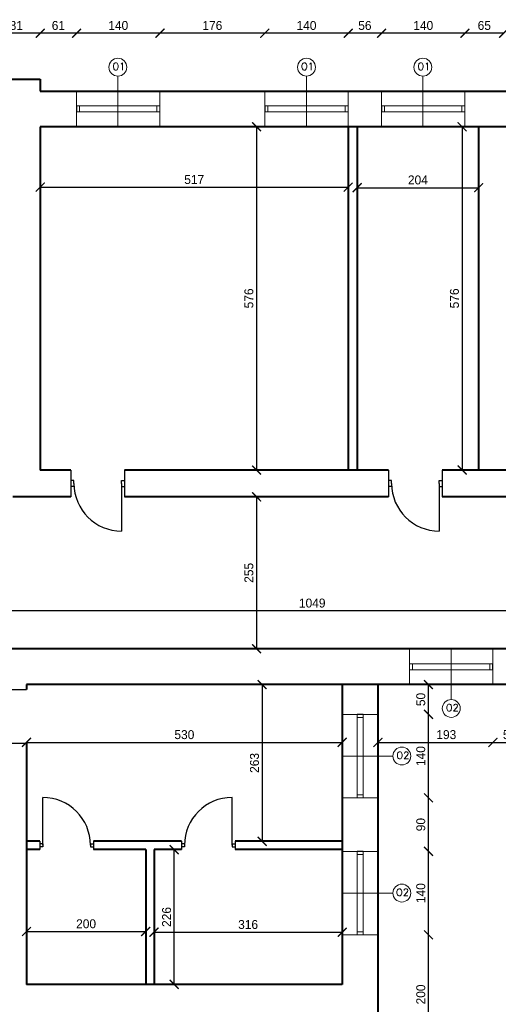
# Model space of a CAD drawing. Header units: millimetres. Extents: x 107252 to 132489, y 44218 to 60710.
# Tile 27 of 72: x 112562 to 113366, y 57259 to 58912. Entities that reach past the tile are written whole.
import ezdxf

# ---------------------------------------------------------------- set-up
doc = ezdxf.new("R2010")
doc.units = ezdxf.units.MM
for name, color, linetype, lineweight in [('cienka', 3, 'Continuous', 18), ('gruba', 1, 'Continuous', 40), ('wymiary', 252, 'Continuous', 15), ('średnia', 2, 'Continuous', 25)]:
    doc.layers.add(name, color=color, linetype=linetype, lineweight=lineweight)
doc.styles.add('ROMANS1', font='romans.shx', dxfattribs={"height": 15})
doc.styles.get("Standard").update_dxf_attribs({"font": 'GOTHIC.TTF'})
doc.dimstyles.new('secemin', dxfattribs={"dimtxt": 15, "dimasz": 15, "dimexe": 1.25, "dimexo": 0.625, "dimgap": 5, "dimtad": 1, "dimdec": 0, "dimtxsty": 'Standard', "dimblk": 'ARCHTICK', "dimcen": 0, "dimse1": 1, "dimse2": 1, "dimclrt": 256, "dimadec": 0, "dimazin": 0, "dimtfac": 1, "dimtdec": 0, "dimtmove": 0, "dimatfit": 3, "dimfxl": 1, "dimtfillclr": 250, "dimarcsym": 1})

# ---------------------------------------------------------------- blocks, each defined once
blk = doc.blocks.new('_ArchTick')
at = {"color": 0, "linetype": 'ByBlock', "const_width": 0.15}
blk.add_lwpolyline([(-0.5, -0.5), (0.5, 0.5)], dxfattribs=at)
blk = doc.blocks.new('*D18')
at = {"layer": 'Defpoints', "color": 0, "transparency": 16777216}
for p in [(113113.6, 58630.6), (112596.6, 58617.2), (113113.6, 58617.2)]:
    blk.add_point(p, dxfattribs=at)
at = {"layer": 'wymiary', "color": 0, "lineweight": -2, "transparency": 16777216}
blk.add_line((112596.6, 58630.6), (113113.6, 58630.6), dxfattribs=at)
at = {"layer": 'wymiary', "color": 0, "lineweight": -2, "transparency": 16777216, "xscale": 15, "yscale": 15, "zscale": 15, "rotation": 180}
blk.add_blockref('_ArchTick', (112596.6, 58630.6), dxfattribs=at)
at = {"layer": 'wymiary', "color": 0, "lineweight": -2, "transparency": 16777216, "xscale": 15, "yscale": 15, "zscale": 15}
blk.add_blockref('_ArchTick', (113113.6, 58630.6), dxfattribs=at)
at = {"layer": 'wymiary', "transparency": 16777216, "insert": (112855.1, 58643.3), "char_height": 15, "attachment_point": 5}
blk.add_mtext('517', dxfattribs=at)
blk = doc.blocks.new('*D19')
at = {"layer": 'Defpoints', "color": 0, "transparency": 16777216}
for p in [(112960.2, 58731.9), (112959.8, 58155.9), (112959.8, 58155.9)]:
    blk.add_point(p, dxfattribs=at)
at = {"layer": 'wymiary', "color": 0, "lineweight": -2, "transparency": 16777216}
blk.add_line((112959.8, 58731.9), (112959.8, 58155.9), dxfattribs=at)
at = {"layer": 'wymiary', "color": 0, "lineweight": -2, "transparency": 16777216, "xscale": 15, "yscale": 15, "zscale": 15}
for p, rotation in [((112959.8, 58731.9), 90), ((112959.8, 58155.9), 270)]:
    blk.add_blockref('_ArchTick', p, dxfattribs=dict(at, rotation=rotation))
at = {"layer": 'wymiary', "transparency": 16777216, "insert": (112946.9, 58443.9), "char_height": 15, "attachment_point": 5, "rotation": 90}
blk.add_mtext('576', dxfattribs=at)
blk = doc.blocks.new('*D20')
at = {"layer": 'Defpoints', "color": 0, "transparency": 16777216}
for p in [(113128.6, 58629.7), (113332.6, 58629.7), (113332.6, 58629.7)]:
    blk.add_point(p, dxfattribs=at)
at = {"layer": 'wymiary', "color": 0, "lineweight": -2, "transparency": 16777216}
blk.add_line((113128.6, 58629.7), (113332.6, 58629.7), dxfattribs=at)
at = {"layer": 'wymiary', "color": 0, "lineweight": -2, "transparency": 16777216, "xscale": 15, "yscale": 15, "zscale": 15, "rotation": 180}
blk.add_blockref('_ArchTick', (113128.6, 58629.7), dxfattribs=at)
at = {"layer": 'wymiary', "color": 0, "lineweight": -2, "transparency": 16777216, "xscale": 15, "yscale": 15, "zscale": 15}
blk.add_blockref('_ArchTick', (113332.6, 58629.7), dxfattribs=at)
at = {"layer": 'wymiary', "transparency": 16777216, "insert": (113230.6, 58642.6), "char_height": 15, "attachment_point": 5}
blk.add_mtext('204', dxfattribs=at)
blk = doc.blocks.new('*D21')
at = {"layer": 'Defpoints', "color": 0, "transparency": 16777216}
for p in [(113317.5, 58731.9), (113304.9, 58155.9), (113317.5, 58155.9)]:
    blk.add_point(p, dxfattribs=at)
at = {"layer": 'wymiary', "color": 0, "lineweight": -2, "transparency": 16777216}
blk.add_line((113304.9, 58731.9), (113304.9, 58155.9), dxfattribs=at)
at = {"layer": 'wymiary', "color": 0, "lineweight": -2, "transparency": 16777216, "xscale": 15, "yscale": 15, "zscale": 15}
for p, rotation in [((113304.9, 58731.9), 90), ((113304.9, 58155.9), 270)]:
    blk.add_blockref('_ArchTick', p, dxfattribs=dict(at, rotation=rotation))
at = {"layer": 'wymiary', "transparency": 16777216, "insert": (113292, 58443.9), "char_height": 15, "attachment_point": 5, "rotation": 90}
blk.add_mtext('576', dxfattribs=at)
blk = doc.blocks.new('*D36')
at = {"layer": 'Defpoints', "color": 0, "transparency": 16777216}
for p in [(112959.8, 58110.9), (112959.8, 57855.9), (112959.8, 57855.9)]:
    blk.add_point(p, dxfattribs=at)
at = {"layer": 'wymiary', "color": 0, "lineweight": -2, "transparency": 16777216}
blk.add_line((112959.8, 58110.9), (112959.8, 57855.9), dxfattribs=at)
at = {"layer": 'wymiary', "color": 0, "lineweight": -2, "transparency": 16777216, "xscale": 15, "yscale": 15, "zscale": 15}
for p, rotation in [((112959.8, 58110.9), 90), ((112959.8, 57855.9), 270)]:
    blk.add_blockref('_ArchTick', p, dxfattribs=dict(at, rotation=rotation))
at = {"layer": 'wymiary', "transparency": 16777216, "insert": (112946.9, 57983.4), "char_height": 15, "attachment_point": 5, "rotation": 90}
blk.add_mtext('255', dxfattribs=at)
blk = doc.blocks.new('*D37')
at = {"layer": 'Defpoints', "color": 0, "transparency": 16777216}
for p in [(112528.6, 57919.7), (112528.6, 57855.9), (113577.8, 57855.9)]:
    blk.add_point(p, dxfattribs=at)
at = {"layer": 'wymiary', "color": 0, "lineweight": -2, "transparency": 16777216}
blk.add_line((113577.8, 57919.7), (112528.6, 57919.7), dxfattribs=at)
at = {"layer": 'wymiary', "color": 0, "lineweight": -2, "transparency": 16777216, "xscale": 15, "yscale": 15, "zscale": 15, "rotation": 180}
blk.add_blockref('_ArchTick', (112528.6, 57919.7), dxfattribs=at)
at = {"layer": 'wymiary', "color": 0, "lineweight": -2, "transparency": 16777216, "xscale": 15, "yscale": 15, "zscale": 15}
blk.add_blockref('_ArchTick', (113577.8, 57919.7), dxfattribs=at)
at = {"layer": 'wymiary', "transparency": 16777216, "insert": (113053.2, 57932.6), "char_height": 15, "attachment_point": 5}
blk.add_mtext('1049', dxfattribs=at)
blk = doc.blocks.new('*D47')
at = {"layer": 'Defpoints', "color": 0, "transparency": 16777216}
for p in [(112969.1, 57795.9), (112969.1, 57532.9), (112969.1, 57532.9)]:
    blk.add_point(p, dxfattribs=at)
at = {"layer": 'wymiary', "color": 0, "lineweight": -2, "transparency": 16777216}
blk.add_line((112969.1, 57795.9), (112969.1, 57532.9), dxfattribs=at)
at = {"layer": 'wymiary', "color": 0, "lineweight": -2, "transparency": 16777216, "xscale": 15, "yscale": 15, "zscale": 15}
for p, rotation in [((112969.1, 57795.9), 90), ((112969.1, 57532.9), 270)]:
    blk.add_blockref('_ArchTick', p, dxfattribs=dict(at, rotation=rotation))
at = {"layer": 'wymiary', "transparency": 16777216, "insert": (112956.3, 57664.4), "char_height": 15, "attachment_point": 5, "rotation": 90}
blk.add_mtext('263', dxfattribs=at)
blk = doc.blocks.new('*D48')
at = {"layer": 'Defpoints', "color": 0, "transparency": 16777216}
for p in [(113103.6, 57698.9), (112573.6, 57657.1), (113103.6, 57657.1)]:
    blk.add_point(p, dxfattribs=at)
at = {"layer": 'wymiary', "color": 0, "lineweight": -2, "transparency": 16777216}
blk.add_line((112573.6, 57698.9), (113103.6, 57698.9), dxfattribs=at)
at = {"layer": 'wymiary', "color": 0, "lineweight": -2, "transparency": 16777216, "xscale": 15, "yscale": 15, "zscale": 15, "rotation": 180}
blk.add_blockref('_ArchTick', (112573.6, 57698.9), dxfattribs=at)
at = {"layer": 'wymiary', "color": 0, "lineweight": -2, "transparency": 16777216, "xscale": 15, "yscale": 15, "zscale": 15}
blk.add_blockref('_ArchTick', (113103.6, 57698.9), dxfattribs=at)
at = {"layer": 'wymiary', "transparency": 16777216, "insert": (112838.6, 57711.8), "char_height": 15, "attachment_point": 5}
blk.add_mtext('530', dxfattribs=at)
blk = doc.blocks.new('*D49')
at = {"layer": 'Defpoints', "color": 0, "transparency": 16777216}
for p in [(112573.6, 57426.6), (112773.6, 57426.6), (112773.6, 57381.5)]:
    blk.add_point(p, dxfattribs=at)
at = {"layer": 'wymiary', "color": 0, "lineweight": -2, "transparency": 16777216}
blk.add_line((112573.6, 57381.5), (112773.6, 57381.5), dxfattribs=at)
at = {"layer": 'wymiary', "color": 0, "lineweight": -2, "transparency": 16777216, "xscale": 15, "yscale": 15, "zscale": 15, "rotation": 180}
blk.add_blockref('_ArchTick', (112573.6, 57381.5), dxfattribs=at)
at = {"layer": 'wymiary', "color": 0, "lineweight": -2, "transparency": 16777216, "xscale": 15, "yscale": 15, "zscale": 15}
blk.add_blockref('_ArchTick', (112773.6, 57381.5), dxfattribs=at)
at = {"layer": 'wymiary', "transparency": 16777216, "insert": (112673.6, 57394.4), "char_height": 15, "attachment_point": 5}
blk.add_mtext('200', dxfattribs=at)
blk = doc.blocks.new('*D50')
at = {"layer": 'Defpoints', "color": 0, "transparency": 16777216}
for p in [(112787.6, 57381.5), (113103.6, 57381.5), (113103.6, 57380.4)]:
    blk.add_point(p, dxfattribs=at)
at = {"layer": 'wymiary', "color": 0, "lineweight": -2, "transparency": 16777216}
blk.add_line((112787.6, 57380.4), (113103.6, 57380.4), dxfattribs=at)
at = {"layer": 'wymiary', "color": 0, "lineweight": -2, "transparency": 16777216, "xscale": 15, "yscale": 15, "zscale": 15, "rotation": 180}
blk.add_blockref('_ArchTick', (112787.6, 57380.4), dxfattribs=at)
at = {"layer": 'wymiary', "color": 0, "lineweight": -2, "transparency": 16777216, "xscale": 15, "yscale": 15, "zscale": 15}
blk.add_blockref('_ArchTick', (113103.6, 57380.4), dxfattribs=at)
at = {"layer": 'wymiary', "transparency": 16777216, "insert": (112945.6, 57393.2), "char_height": 15, "attachment_point": 5}
blk.add_mtext('316', dxfattribs=at)
blk = doc.blocks.new('*D51')
at = {"layer": 'Defpoints', "color": 0, "transparency": 16777216}
for p in [(112821.6, 57518.9), (112821.6, 57518.9), (112821.6, 57292.9)]:
    blk.add_point(p, dxfattribs=at)
at = {"layer": 'wymiary', "color": 0, "lineweight": -2, "transparency": 16777216}
blk.add_line((112821.6, 57292.9), (112821.6, 57518.9), dxfattribs=at)
at = {"layer": 'wymiary', "color": 0, "lineweight": -2, "transparency": 16777216, "xscale": 15, "yscale": 15, "zscale": 15}
for p, rotation in [((112821.6, 57518.9), 90), ((112821.6, 57292.9), 270)]:
    blk.add_blockref('_ArchTick', p, dxfattribs=dict(at, rotation=rotation))
at = {"layer": 'wymiary', "transparency": 16777216, "insert": (112808.8, 57405.9), "char_height": 15, "attachment_point": 5, "rotation": 90}
blk.add_mtext('226', dxfattribs=at)
blk = doc.blocks.new('*D102')
at = {"layer": 'Defpoints', "color": 0, "transparency": 16777216}
for p in [(113163.6, 57375.9), (113248.4, 57375.9), (113163.6, 57175.9)]:
    blk.add_point(p, dxfattribs=at)
at = {"layer": 'wymiary', "color": 0, "lineweight": -2, "transparency": 16777216}
blk.add_line((113248.4, 57175.9), (113248.4, 57375.9), dxfattribs=at)
at = {"layer": 'wymiary', "color": 0, "lineweight": -2, "transparency": 16777216, "xscale": 15, "yscale": 15, "zscale": 15}
for p, rotation in [((113248.4, 57375.9), 90), ((113248.4, 57175.9), 270)]:
    blk.add_blockref('_ArchTick', p, dxfattribs=dict(at, rotation=rotation))
at = {"layer": 'wymiary', "transparency": 16777216, "insert": (113235.5, 57275.9), "char_height": 15, "attachment_point": 5, "rotation": 90}
blk.add_mtext('200', dxfattribs=at)
blk = doc.blocks.new('*D103')
at = {"layer": 'Defpoints', "color": 0, "transparency": 16777216}
for p in [(113163.6, 57515.9), (113248.4, 57515.9), (113163.6, 57375.9)]:
    blk.add_point(p, dxfattribs=at)
at = {"layer": 'wymiary', "color": 0, "lineweight": -2, "transparency": 16777216}
blk.add_line((113248.4, 57375.9), (113248.4, 57515.9), dxfattribs=at)
at = {"layer": 'wymiary', "color": 0, "lineweight": -2, "transparency": 16777216, "xscale": 15, "yscale": 15, "zscale": 15}
for p, rotation in [((113248.4, 57515.9), 90), ((113248.4, 57375.9), 270)]:
    blk.add_blockref('_ArchTick', p, dxfattribs=dict(at, rotation=rotation))
at = {"layer": 'wymiary', "transparency": 16777216, "insert": (113235.5, 57445.9), "char_height": 15, "attachment_point": 5, "rotation": 90}
blk.add_mtext('140', dxfattribs=at)
blk = doc.blocks.new('*D104')
at = {"layer": 'Defpoints', "color": 0, "transparency": 16777216}
for p in [(113163.6, 57605.9), (113248.4, 57605.9), (113163.6, 57515.9)]:
    blk.add_point(p, dxfattribs=at)
at = {"layer": 'wymiary', "color": 0, "lineweight": -2, "transparency": 16777216}
blk.add_line((113248.4, 57515.9), (113248.4, 57605.9), dxfattribs=at)
at = {"layer": 'wymiary', "color": 0, "lineweight": -2, "transparency": 16777216, "xscale": 15, "yscale": 15, "zscale": 15}
for p, rotation in [((113248.4, 57605.9), 90), ((113248.4, 57515.9), 270)]:
    blk.add_blockref('_ArchTick', p, dxfattribs=dict(at, rotation=rotation))
at = {"layer": 'wymiary', "transparency": 16777216, "insert": (113235.5, 57560.9), "char_height": 15, "attachment_point": 5, "rotation": 90}
blk.add_mtext('90', dxfattribs=at)
blk = doc.blocks.new('*D105')
at = {"layer": 'Defpoints', "color": 0, "transparency": 16777216}
for p in [(113163.6, 57745.9), (113248.4, 57745.9), (113163.6, 57605.9)]:
    blk.add_point(p, dxfattribs=at)
at = {"layer": 'wymiary', "color": 0, "lineweight": -2, "transparency": 16777216}
blk.add_line((113248.4, 57605.9), (113248.4, 57745.9), dxfattribs=at)
at = {"layer": 'wymiary', "color": 0, "lineweight": -2, "transparency": 16777216, "xscale": 15, "yscale": 15, "zscale": 15}
for p, rotation in [((113248.4, 57745.9), 90), ((113248.4, 57605.9), 270)]:
    blk.add_blockref('_ArchTick', p, dxfattribs=dict(at, rotation=rotation))
at = {"layer": 'wymiary', "transparency": 16777216, "insert": (113235.5, 57675.9), "char_height": 15, "attachment_point": 5, "rotation": 90}
blk.add_mtext('140', dxfattribs=at)
blk = doc.blocks.new('*D106')
at = {"layer": 'Defpoints', "color": 0, "transparency": 16777216}
for p in [(113163.6, 57795.9), (113248.4, 57795.9), (113163.6, 57745.9)]:
    blk.add_point(p, dxfattribs=at)
at = {"layer": 'wymiary', "color": 0, "lineweight": -2, "transparency": 16777216}
blk.add_line((113248.4, 57745.9), (113248.4, 57795.9), dxfattribs=at)
at = {"layer": 'wymiary', "color": 0, "lineweight": -2, "transparency": 16777216, "xscale": 15, "yscale": 15, "zscale": 15}
for p, rotation in [((113248.4, 57795.9), 90), ((113248.4, 57745.9), 270)]:
    blk.add_blockref('_ArchTick', p, dxfattribs=dict(at, rotation=rotation))
at = {"layer": 'wymiary', "transparency": 16777216, "insert": (113235.5, 57770.9), "char_height": 15, "attachment_point": 5, "rotation": 90}
blk.add_mtext('50', dxfattribs=at)
blk = doc.blocks.new('*D107')
at = {"layer": 'Defpoints', "color": 0, "transparency": 16777216}
for p in [(113356.6, 57795.9), (113163.6, 57709.2), (113356.6, 57698.9)]:
    blk.add_point(p, dxfattribs=at)
at = {"layer": 'wymiary', "color": 0, "lineweight": -2, "transparency": 16777216}
blk.add_line((113163.6, 57698.9), (113356.6, 57698.9), dxfattribs=at)
at = {"layer": 'wymiary', "color": 0, "lineweight": -2, "transparency": 16777216, "xscale": 15, "yscale": 15, "zscale": 15, "rotation": 180}
blk.add_blockref('_ArchTick', (113163.6, 57698.9), dxfattribs=at)
at = {"layer": 'wymiary', "color": 0, "lineweight": -2, "transparency": 16777216, "xscale": 15, "yscale": 15, "zscale": 15}
blk.add_blockref('_ArchTick', (113356.6, 57698.9), dxfattribs=at)
at = {"layer": 'wymiary', "transparency": 16777216, "insert": (113278.3, 57711.8), "char_height": 15, "attachment_point": 5}
blk.add_mtext('193', dxfattribs=at)
blk = doc.blocks.new('*D108')
at = {"layer": 'Defpoints', "color": 0, "transparency": 16777216}
for p in [(113356.6, 57795.9), (113412.6, 57795.9), (113412.6, 57698.9)]:
    blk.add_point(p, dxfattribs=at)
at = {"layer": 'wymiary', "color": 0, "lineweight": -2, "transparency": 16777216}
blk.add_line((113356.6, 57698.9), (113412.6, 57698.9), dxfattribs=at)
at = {"layer": 'wymiary', "color": 0, "lineweight": -2, "transparency": 16777216, "xscale": 15, "yscale": 15, "zscale": 15, "rotation": 180}
blk.add_blockref('_ArchTick', (113356.6, 57698.9), dxfattribs=at)
at = {"layer": 'wymiary', "color": 0, "lineweight": -2, "transparency": 16777216, "xscale": 15, "yscale": 15, "zscale": 15}
blk.add_blockref('_ArchTick', (113412.6, 57698.9), dxfattribs=at)
at = {"layer": 'wymiary', "transparency": 16777216, "insert": (113384.6, 57711.8), "char_height": 15, "attachment_point": 5}
blk.add_mtext('56', dxfattribs=at)
blk = doc.blocks.new('*D138')
at = {"layer": 'Defpoints', "color": 0, "transparency": 16777216}
for p in [(113309.6, 58888.9), (113309.6, 58791.9), (113374.6, 58791.9)]:
    blk.add_point(p, dxfattribs=at)
at = {"layer": 'wymiary', "color": 0, "lineweight": -2, "transparency": 16777216}
blk.add_line((113374.6, 58888.9), (113309.6, 58888.9), dxfattribs=at)
at = {"layer": 'wymiary', "color": 0, "lineweight": -2, "transparency": 16777216, "xscale": 15, "yscale": 15, "zscale": 15, "rotation": 180}
blk.add_blockref('_ArchTick', (113309.6, 58888.9), dxfattribs=at)
at = {"layer": 'wymiary', "color": 0, "lineweight": -2, "transparency": 16777216, "xscale": 15, "yscale": 15, "zscale": 15}
blk.add_blockref('_ArchTick', (113374.6, 58888.9), dxfattribs=at)
at = {"layer": 'wymiary', "transparency": 16777216, "insert": (113342.1, 58901.8), "char_height": 15, "attachment_point": 5}
blk.add_mtext('65', dxfattribs=at)
blk = doc.blocks.new('*D139')
at = {"layer": 'Defpoints', "color": 0, "transparency": 16777216}
for p in [(113169.6, 58888.9), (113169.6, 58791.9), (113309.6, 58791.9)]:
    blk.add_point(p, dxfattribs=at)
at = {"layer": 'wymiary', "color": 0, "lineweight": -2, "transparency": 16777216}
blk.add_line((113309.6, 58888.9), (113169.6, 58888.9), dxfattribs=at)
at = {"layer": 'wymiary', "color": 0, "lineweight": -2, "transparency": 16777216, "xscale": 15, "yscale": 15, "zscale": 15, "rotation": 180}
blk.add_blockref('_ArchTick', (113169.6, 58888.9), dxfattribs=at)
at = {"layer": 'wymiary', "color": 0, "lineweight": -2, "transparency": 16777216, "xscale": 15, "yscale": 15, "zscale": 15}
blk.add_blockref('_ArchTick', (113309.6, 58888.9), dxfattribs=at)
at = {"layer": 'wymiary', "transparency": 16777216, "insert": (113239.6, 58901.8), "char_height": 15, "attachment_point": 5}
blk.add_mtext('140', dxfattribs=at)
blk = doc.blocks.new('*D140')
at = {"layer": 'Defpoints', "color": 0, "transparency": 16777216}
for p in [(113113.6, 58888.9), (113113.6, 58791.9), (113169.6, 58791.9)]:
    blk.add_point(p, dxfattribs=at)
at = {"layer": 'wymiary', "color": 0, "lineweight": -2, "transparency": 16777216}
blk.add_line((113169.6, 58888.9), (113113.6, 58888.9), dxfattribs=at)
at = {"layer": 'wymiary', "color": 0, "lineweight": -2, "transparency": 16777216, "xscale": 15, "yscale": 15, "zscale": 15, "rotation": 180}
blk.add_blockref('_ArchTick', (113113.6, 58888.9), dxfattribs=at)
at = {"layer": 'wymiary', "color": 0, "lineweight": -2, "transparency": 16777216, "xscale": 15, "yscale": 15, "zscale": 15}
blk.add_blockref('_ArchTick', (113169.6, 58888.9), dxfattribs=at)
at = {"layer": 'wymiary', "transparency": 16777216, "insert": (113141.6, 58901.8), "char_height": 15, "attachment_point": 5}
blk.add_mtext('56', dxfattribs=at)
blk = doc.blocks.new('*D141')
at = {"layer": 'Defpoints', "color": 0, "transparency": 16777216}
for p in [(112973.6, 58888.9), (112973.6, 58791.9), (113113.6, 58791.9)]:
    blk.add_point(p, dxfattribs=at)
at = {"layer": 'wymiary', "color": 0, "lineweight": -2, "transparency": 16777216}
blk.add_line((113113.6, 58888.9), (112973.6, 58888.9), dxfattribs=at)
at = {"layer": 'wymiary', "color": 0, "lineweight": -2, "transparency": 16777216, "xscale": 15, "yscale": 15, "zscale": 15, "rotation": 180}
blk.add_blockref('_ArchTick', (112973.6, 58888.9), dxfattribs=at)
at = {"layer": 'wymiary', "color": 0, "lineweight": -2, "transparency": 16777216, "xscale": 15, "yscale": 15, "zscale": 15}
blk.add_blockref('_ArchTick', (113113.6, 58888.9), dxfattribs=at)
at = {"layer": 'wymiary', "transparency": 16777216, "insert": (113043.6, 58901.8), "char_height": 15, "attachment_point": 5}
blk.add_mtext('140', dxfattribs=at)
blk = doc.blocks.new('*D142')
at = {"layer": 'Defpoints', "color": 0, "transparency": 16777216}
for p in [(112797.6, 58888.9), (112797.6, 58791.9), (112973.6, 58791.9)]:
    blk.add_point(p, dxfattribs=at)
at = {"layer": 'wymiary', "color": 0, "lineweight": -2, "transparency": 16777216}
blk.add_line((112973.6, 58888.9), (112797.6, 58888.9), dxfattribs=at)
at = {"layer": 'wymiary', "color": 0, "lineweight": -2, "transparency": 16777216, "xscale": 15, "yscale": 15, "zscale": 15, "rotation": 180}
blk.add_blockref('_ArchTick', (112797.6, 58888.9), dxfattribs=at)
at = {"layer": 'wymiary', "color": 0, "lineweight": -2, "transparency": 16777216, "xscale": 15, "yscale": 15, "zscale": 15}
blk.add_blockref('_ArchTick', (112973.6, 58888.9), dxfattribs=at)
at = {"layer": 'wymiary', "transparency": 16777216, "insert": (112885.6, 58901.8), "char_height": 15, "attachment_point": 5}
blk.add_mtext('176', dxfattribs=at)
blk = doc.blocks.new('*D143')
at = {"layer": 'Defpoints', "color": 0, "transparency": 16777216}
for p in [(112657.6, 58888.9), (112657.6, 58791.9), (112797.6, 58791.9)]:
    blk.add_point(p, dxfattribs=at)
at = {"layer": 'wymiary', "color": 0, "lineweight": -2, "transparency": 16777216}
blk.add_line((112797.6, 58888.9), (112657.6, 58888.9), dxfattribs=at)
at = {"layer": 'wymiary', "color": 0, "lineweight": -2, "transparency": 16777216, "xscale": 15, "yscale": 15, "zscale": 15, "rotation": 180}
blk.add_blockref('_ArchTick', (112657.6, 58888.9), dxfattribs=at)
at = {"layer": 'wymiary', "color": 0, "lineweight": -2, "transparency": 16777216, "xscale": 15, "yscale": 15, "zscale": 15}
blk.add_blockref('_ArchTick', (112797.6, 58888.9), dxfattribs=at)
at = {"layer": 'wymiary', "transparency": 16777216, "insert": (112727.6, 58901.8), "char_height": 15, "attachment_point": 5}
blk.add_mtext('140', dxfattribs=at)
blk = doc.blocks.new('*D144')
at = {"layer": 'Defpoints', "color": 0, "transparency": 16777216}
for p in [(112596.6, 58888.9), (112596.6, 58791.9), (112657.6, 58791.9)]:
    blk.add_point(p, dxfattribs=at)
at = {"layer": 'wymiary', "color": 0, "lineweight": -2, "transparency": 16777216}
blk.add_line((112657.6, 58888.9), (112596.6, 58888.9), dxfattribs=at)
at = {"layer": 'wymiary', "color": 0, "lineweight": -2, "transparency": 16777216, "xscale": 15, "yscale": 15, "zscale": 15, "rotation": 180}
blk.add_blockref('_ArchTick', (112596.6, 58888.9), dxfattribs=at)
at = {"layer": 'wymiary', "color": 0, "lineweight": -2, "transparency": 16777216, "xscale": 15, "yscale": 15, "zscale": 15}
blk.add_blockref('_ArchTick', (112657.6, 58888.9), dxfattribs=at)
at = {"layer": 'wymiary', "transparency": 16777216, "insert": (112627.1, 58901.8), "char_height": 15, "attachment_point": 5}
blk.add_mtext('61', dxfattribs=at)
blk = doc.blocks.new('*D145')
at = {"layer": 'Defpoints', "color": 0, "transparency": 16777216}
for p in [(112516.1, 58888.9), (112516.1, 58811.9), (112596.6, 58791.9)]:
    blk.add_point(p, dxfattribs=at)
at = {"layer": 'wymiary', "color": 0, "lineweight": -2, "transparency": 16777216}
blk.add_line((112596.6, 58888.9), (112516.1, 58888.9), dxfattribs=at)
at = {"layer": 'wymiary', "color": 0, "lineweight": -2, "transparency": 16777216, "xscale": 15, "yscale": 15, "zscale": 15, "rotation": 180}
blk.add_blockref('_ArchTick', (112516.1, 58888.9), dxfattribs=at)
at = {"layer": 'wymiary', "color": 0, "lineweight": -2, "transparency": 16777216, "xscale": 15, "yscale": 15, "zscale": 15}
blk.add_blockref('_ArchTick', (112596.6, 58888.9), dxfattribs=at)
at = {"layer": 'wymiary', "transparency": 16777216, "insert": (112556.4, 58901.8), "char_height": 15, "attachment_point": 5}
blk.add_mtext('81', dxfattribs=at)
blk = doc.blocks.new('*D307')
at = {"layer": 'Defpoints', "color": 0, "transparency": 16777216}
for p in [(111700.6, 57760.9), (113163.6, 56549.9), (113163.6, 56428.3)]:
    blk.add_point(p, dxfattribs=at)
at = {"layer": 'wymiary', "color": 0, "lineweight": -2, "transparency": 16777216}
blk.add_line((111700.6, 56428.3), (113163.6, 56428.3), dxfattribs=at)
at = {"layer": 'wymiary', "color": 0, "lineweight": -2, "transparency": 16777216, "xscale": 15, "yscale": 15, "zscale": 15, "rotation": 180}
blk.add_blockref('_ArchTick', (111700.6, 56428.3), dxfattribs=at)
at = {"layer": 'wymiary', "color": 0, "lineweight": -2, "transparency": 16777216, "xscale": 15, "yscale": 15, "zscale": 15}
blk.add_blockref('_ArchTick', (113163.6, 56428.3), dxfattribs=at)
at = {"layer": 'wymiary', "transparency": 16777216, "insert": (112432.1, 56441.2), "char_height": 15, "attachment_point": 5}
blk.add_mtext('1463', dxfattribs=at)
blk = doc.blocks.new('*D308')
at = {"layer": 'Defpoints', "color": 0, "transparency": 16777216}
for p in [(114762.6, 58791.9), (114962.8, 58791.9), (113163.6, 57795.9)]:
    blk.add_point(p, dxfattribs=at)
at = {"layer": 'wymiary', "color": 0, "lineweight": -2, "transparency": 16777216}
blk.add_line((114962.8, 57795.9), (114962.8, 58791.9), dxfattribs=at)
at = {"layer": 'wymiary', "color": 0, "lineweight": -2, "transparency": 16777216, "xscale": 15, "yscale": 15, "zscale": 15}
for p, rotation in [((114962.8, 58791.9), 90), ((114962.8, 57795.9), 270)]:
    blk.add_blockref('_ArchTick', p, dxfattribs=dict(at, rotation=rotation))
at = {"layer": 'wymiary', "transparency": 16777216, "insert": (114950, 58293.9), "char_height": 15, "attachment_point": 5, "rotation": 90}
blk.add_mtext('996', dxfattribs=at)

msp = doc.modelspace()

# ---------------------------------------------------------------- linework, layer by layer
at = {"layer": 'cienka'}
for p, q in [((112726.996, 58731.868), (112726.996, 58816.868)), ((113043.621, 58731.868), (113043.621, 58816.868)), ((113238.996, 58731.868), (113238.996, 58816.868)), ((112657.621, 58791.868), (112657.621, 58731.868)), ((112797.621, 58791.868), (112797.621, 58731.868)), ((112973.621, 58791.868), (112973.621, 58731.868)), ((113113.621, 58791.868), (113113.621, 58731.868)), ((113169.621, 58791.868), (113169.621, 58731.868)), ((113309.621, 58791.868), (113309.621, 58731.868)), ((112797.621, 58766.868), (112657.621, 58766.868)), ((112797.621, 58756.868), (112657.621, 58756.868)), ((112662.621, 58766.868), (112662.621, 58756.868)), ((112792.621, 58766.868), (112792.621, 58756.868)), ((113113.621, 58766.868), (112973.621, 58766.868)), ((113113.621, 58756.868), (112973.621, 58756.868)), ((112978.621, 58766.868), (112978.621, 58756.868)), ((113108.621, 58766.868), (113108.621, 58756.868)), ((113309.621, 58766.868), (113169.621, 58766.868)), ((113309.621, 58756.868), (113169.621, 58756.868)), ((113174.621, 58766.868), (113174.621, 58756.868)), ((113304.621, 58766.868), (113304.621, 58756.868)), ((113216.621, 57795.868), (113216.621, 57855.868)), ((113286.621, 57855.868), (113286.621, 57770.868)), ((113356.621, 57795.868), (113356.621, 57855.868)), ((113216.621, 57830.868), (113356.621, 57830.868)), ((113221.621, 57820.868), (113221.621, 57830.868)), ((113351.621, 57820.868), (113351.621, 57830.868)), ((113216.621, 57820.868), (113356.621, 57820.868)), ((113163.621, 57745.868), (113103.621, 57745.868)), ((113128.621, 57605.868), (113128.621, 57745.868)), ((113138.621, 57605.868), (113138.621, 57745.868)), ((113138.621, 57740.868), (113128.621, 57740.868)), ((113103.621, 57676.01), (113188.621, 57676.01)), ((113163.621, 57605.868), (113103.621, 57605.868)), ((113138.621, 57610.868), (113128.621, 57610.868)), ((113163.621, 57515.868), (113103.621, 57515.868)), ((113128.621, 57375.868), (113128.621, 57515.868)), ((113138.621, 57375.868), (113138.621, 57515.868)), ((113138.621, 57510.868), (113128.621, 57510.868)), ((113103.621, 57446.01), (113188.621, 57446.01)), ((113163.621, 57375.868), (113103.621, 57375.868)), ((113138.621, 57380.868), (113128.621, 57380.868))]:
    msp.add_line(p, q, dxfattribs=at)
for centre in [(112726.996, 58831.868), (113043.621, 58831.868), (113238.996, 58831.868), (113286.621, 57755.868), (113203.621, 57676.01), (113203.621, 57446.01)]:
    msp.add_circle(centre, 15, dxfattribs=at)
at = {"layer": 'gruba'}
for p, q in [((112516.121, 58811.868), (112596.621, 58811.868)), ((112596.621, 58811.868), (112596.621, 58791.868)), ((112596.621, 58791.868), (114762.621, 58791.868)), ((112596.621, 58731.868), (112596.621, 58155.868)), ((114213.621, 58731.868), (112596.621, 58731.868)), ((113113.621, 58731.868), (113113.621, 58155.868)), ((113128.621, 58731.868), (113128.621, 58155.868)), ((113332.621, 58731.868), (113332.621, 58155.868)), ((112648.19, 58155.868), (112596.621, 58155.868)), ((113181.443, 58155.868), (112738.19, 58155.868)), ((113727.621, 58155.868), (113271.443, 58155.868)), ((112648.19, 58110.868), (112550.621, 58110.868)), ((113181.443, 58110.868), (112738.19, 58110.868)), ((113742.621, 58110.868), (113271.443, 58110.868)), ((114702.621, 57855.868), (112528.621, 57855.868)), ((114762.621, 57795.868), (112573.621, 57795.868)), ((112573.621, 57795.868), (112573.621, 57787.68)), ((113103.621, 57795.868), (113103.621, 57292.868)), ((113163.621, 57795.868), (113163.621, 56585.868)), ((112573.621, 57697.68), (112573.621, 57292.868)), ((112595.874, 57532.868), (112573.621, 57532.868)), ((112833.784, 57532.868), (112685.874, 57532.868)), ((113103.621, 57532.868), (112923.784, 57532.868)), ((112595.874, 57518.868), (112573.621, 57518.868)), ((112773.621, 57518.868), (112685.874, 57518.868)), ((112773.621, 57518.868), (112773.621, 57292.868)), ((112833.784, 57518.868), (112787.621, 57518.868)), ((112787.621, 57518.868), (112787.621, 57292.868)), ((113103.621, 57518.868), (112923.784, 57518.868)), ((113103.621, 57292.868), (112573.621, 57292.868))]:
    msp.add_line(p, q, dxfattribs=at)
at = {"layer": 'średnia'}
for p, q in [((112657.621, 58766.868), (112657.621, 58756.868)), ((112973.621, 58766.868), (112973.621, 58756.868)), ((113169.621, 58766.868), (113169.621, 58756.868)), ((112648.19, 58155.868), (112648.19, 58110.868)), ((112738.19, 58155.868), (112738.19, 58110.868)), ((113181.443, 58155.868), (113181.443, 58110.868)), ((113271.443, 58155.868), (113271.443, 58110.868)), ((112653.19, 58138.368), (112648.19, 58138.368)), ((112653.19, 58128.368), (112648.19, 58128.368)), ((112653.19, 58133.368), (112653.19, 58138.368)), ((112653.19, 58133.368), (112653.19, 58128.368)), ((112733.19, 58133.368), (112733.19, 58138.368)), ((112733.19, 58138.368), (112738.19, 58138.368)), ((112733.19, 58133.368), (112733.19, 58128.368)), ((112733.19, 58133.368), (112733.19, 58053.368)), ((112733.19, 58128.368), (112738.19, 58128.368)), ((113186.443, 58138.368), (113181.443, 58138.368)), ((113186.443, 58128.368), (113181.443, 58128.368)), ((113186.443, 58133.368), (113186.443, 58138.368)), ((113186.443, 58133.368), (113186.443, 58128.368)), ((113266.443, 58133.368), (113266.443, 58138.368)), ((113266.443, 58138.368), (113271.443, 58138.368)), ((113266.443, 58133.368), (113266.443, 58128.368)), ((113266.443, 58133.368), (113266.443, 58053.368)), ((113266.443, 58128.368), (113271.443, 58128.368)), ((113356.621, 57820.868), (113356.621, 57830.868)), ((112528.621, 57787.68), (112573.621, 57787.68)), ((113138.621, 57745.868), (113128.621, 57745.868)), ((112528.621, 57697.68), (112573.621, 57697.68)), ((112600.874, 57526.368), (112600.874, 57606.368)), ((112918.784, 57526.368), (112918.784, 57606.368)), ((112595.874, 57532.868), (112595.874, 57518.868)), ((112685.874, 57532.868), (112685.874, 57518.868)), ((112833.784, 57532.868), (112833.784, 57518.868)), ((112923.784, 57532.868), (112923.784, 57518.868)), ((112600.874, 57528.868), (112595.874, 57528.868)), ((112600.874, 57523.868), (112595.874, 57523.868)), ((112600.874, 57528.868), (112600.874, 57523.868)), ((112680.874, 57528.868), (112680.874, 57523.868)), ((112680.874, 57528.868), (112685.874, 57528.868)), ((112680.874, 57523.868), (112685.874, 57523.868)), ((112838.784, 57528.868), (112833.784, 57528.868)), ((112838.784, 57523.868), (112833.784, 57523.868)), ((112838.784, 57528.868), (112838.784, 57523.868)), ((112918.784, 57528.868), (112918.784, 57523.868)), ((112918.784, 57528.868), (112923.784, 57528.868)), ((112918.784, 57523.868), (112923.784, 57523.868)), ((113138.621, 57515.868), (113128.621, 57515.868))]:
    msp.add_line(p, q, dxfattribs=at)
for centre, start, end in [((112733.19, 58133.368), 180, 270), ((113266.443, 58133.368), 180, 270), ((112600.874, 57526.368), 0, 90), ((112918.784, 57526.368), 90, 180)]:
    msp.add_arc(centre, 80, start, end, dxfattribs=at)

# ---------------------------------------------------------------- texts
at = {"layer": 'cienka', "char_height": 12, "width": 362.40331, "attachment_point": 1, "style": 'ROMANS1'}
for s, insert in [('O1', (112717.862, 58839.16)), ('O1', (113034.487, 58839.16)), ('O1', (113229.862, 58839.16)), ('O2', (113277.487, 57763.16)), ('O2', (113194.586, 57683.301)), ('O2', (113193.93, 57453.291))]:
    msp.add_mtext(s, dxfattribs=dict(at, insert=insert))

# ---------------------------------------------------------------- dimensions: what is measured, and where the dimension line sits
at = {"layer": 'wymiary'}
for base, p1, p2, picture, middle in [((112516.121365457, 58888.882873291), (112596.621365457, 58791.868037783), (112516.121365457, 58811.868037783), '*D145', (112556.371365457, 58901.760167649)), ((112596.621, 58888.883), (112657.621, 58791.868), (112596.621, 58791.868), '*D144', (112627.121, 58901.76)), ((112657.621, 58888.883), (112797.621, 58791.868), (112657.621, 58791.868), '*D143', (112727.621, 58901.76)), ((112797.621, 58888.883), (112973.621, 58791.868), (112797.621, 58791.868), '*D142', (112885.621, 58901.76)), ((112973.621, 58888.883), (113113.621, 58791.868), (112973.621, 58791.868), '*D141', (113043.621, 58901.76)), ((113113.621, 58888.883), (113169.621, 58791.868), (113113.621, 58791.868), '*D140', (113141.621, 58901.76)), ((113169.621, 58888.883), (113309.621, 58791.868), (113169.621, 58791.868), '*D139', (113239.621, 58901.76)), ((113309.621, 58888.883), (113374.621, 58791.868), (113309.621, 58791.868), '*D138', (113342.121, 58901.76)), ((113412.621, 57698.942), (113356.621, 57795.868), (113412.621, 57795.868), '*D108', (113384.621, 57711.819)), ((113163.621, 56428.313), (111700.621, 57760.935), (113163.621, 56549.935), '*D307', (112432.121, 56441.19))]:
    dim = msp.add_linear_dim(base=base, p1=p1, p2=p2, dimstyle='secemin', override={"dimtmove": 1}, dxfattribs=at)
    dim.commit()
    dim.dimension.update_dxf_attribs({"geometry": picture, "text_midpoint": middle})
for base, p1, p2, picture, middle in [((114962.83, 58791.868), (113163.621, 57795.868), (114762.621, 58791.868), '*D308', (114949.953, 58293.868)), ((113248.353, 57795.868), (113163.621, 57745.868), (113163.621, 57795.868), '*D106', (113235.476, 57770.868)), ((113248.353, 57745.868), (113163.621, 57605.868), (113163.621, 57745.868), '*D105', (113235.476, 57675.868)), ((113248.353, 57605.868), (113163.621, 57515.868), (113163.621, 57605.868), '*D104', (113235.476, 57560.868)), ((113248.353, 57515.868), (113163.621, 57375.868), (113163.621, 57515.868), '*D103', (113235.476, 57445.868)), ((113248.353, 57375.868), (113163.621, 57175.868), (113163.621, 57375.868), '*D102', (113235.476, 57275.868))]:
    dim = msp.add_linear_dim(base=base, p1=p1, p2=p2, angle=90, dimstyle='secemin', override={"dimtmove": 1}, dxfattribs=at)
    dim.commit()
    dim.dimension.update_dxf_attribs({"geometry": picture, "text_midpoint": middle})
for base, p1, p2, picture, middle in [((112959.816, 58155.868), (112960.171, 58731.868), (112959.816, 58155.868), '*D19', (112946.939, 58443.868)), ((113304.881, 58155.868), (113317.493, 58731.868), (113317.493, 58155.868), '*D21', (113292.004, 58443.868)), ((112959.816, 57855.868), (112959.816, 58110.868), (112959.816, 57855.868), '*D36', (112946.939, 57983.368)), ((112969.131, 57532.868), (112969.131, 57795.868), (112969.131, 57532.868), '*D47', (112956.254, 57664.368)), ((112821.631, 57518.868), (112821.631, 57292.868), (112821.631, 57518.868), '*D51', (112808.754, 57405.868))]:
    dim = msp.add_linear_dim(base=base, p1=p1, p2=p2, angle=90, dimstyle='secemin', dxfattribs=at)
    dim.commit()
    dim.dimension.update_dxf_attribs({"geometry": picture, "text_midpoint": middle})
for base, p1, p2, picture, middle in [((113113.621, 58630.607), (112596.621, 58617.208), (113113.621, 58617.208), '*D18', (112855.121, 58643.295)), ((113332.621, 58629.71), (113128.621, 58629.71), (113332.621, 58629.71), '*D20', (113230.621, 58642.588)), ((112528.621, 57919.688), (113577.849, 57855.868), (112528.621, 57855.868), '*D37', (113053.235, 57932.565)), ((113103.621, 57698.944), (112573.621, 57657.144), (113103.621, 57657.144), '*D48', (112838.621, 57711.822)), ((112773.621, 57381.534), (112573.621, 57426.587), (112773.621, 57426.587), '*D49', (112673.621, 57394.411)), ((113103.621, 57380.362), (112787.621, 57381.534), (113103.621, 57381.534), '*D50', (112945.621, 57393.239))]:
    dim = msp.add_linear_dim(base=base, p1=p1, p2=p2, dimstyle='secemin', dxfattribs=at)
    dim.commit()
    dim.dimension.update_dxf_attribs({"geometry": picture, "text_midpoint": middle})
dim = msp.add_linear_dim(base=(113356.621, 57698.942), p1=(113163.621, 57709.225), p2=(113356.621, 57795.868), dimstyle='secemin', dxfattribs=at)
dim.commit()
dim.dimension.update_dxf_attribs({"geometry": '*D107', "text_midpoint": (113278.32, 57698.942), "dimtype": 160})

doc.saveas('drawing.dxf')
